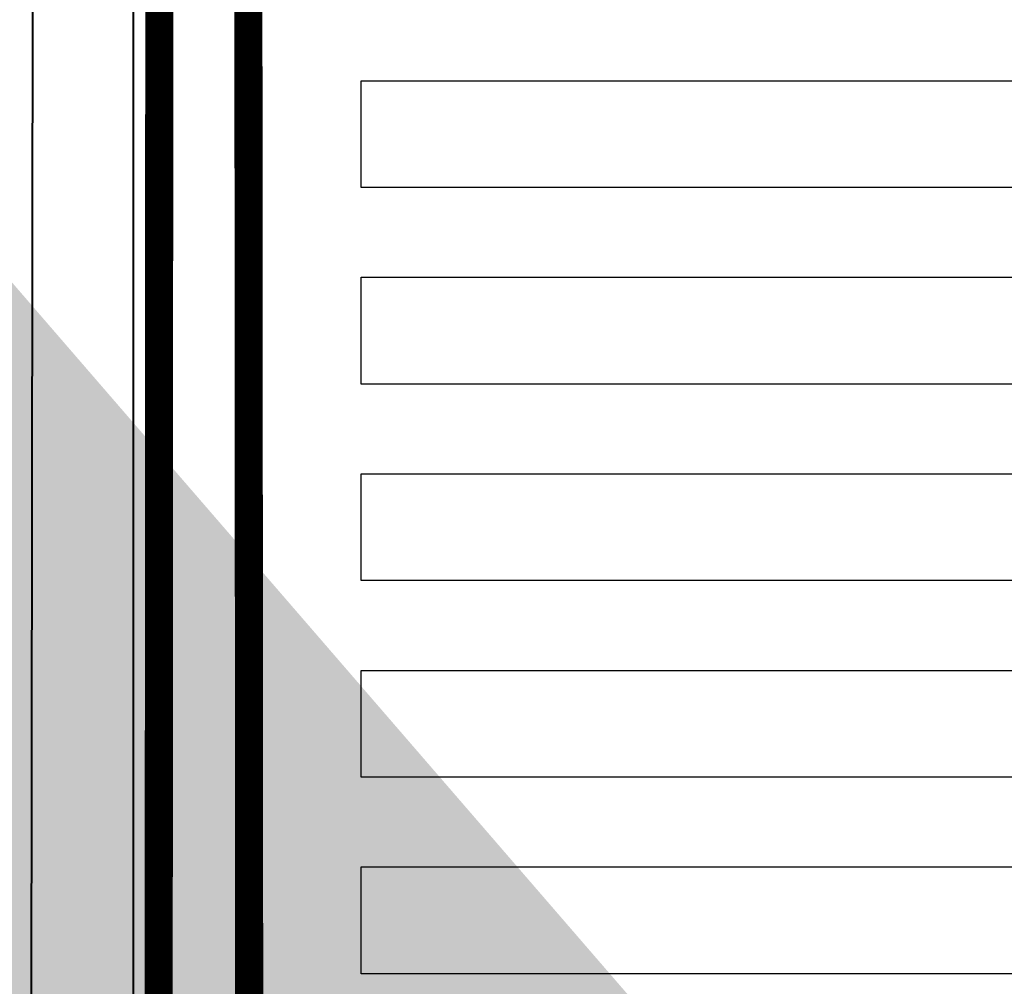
# Model space of a CAD drawing. Header units: inches. Extents: x 727810 to 1461440, y 2714588 to 5435005.
# Tile 163 of 233: x 729570 to 729605, y 2716034 to 2716068. Entities that reach past the tile are written whole.
import ezdxf

# ---------------------------------------------------------------- set-up
doc = ezdxf.new("R2010")
doc.units = ezdxf.units.IN
doc.header["$MEASUREMENT"] = 0
for name, color, linetype in [('DETAILS', 7, 'Continuous'), ('Inverter Room', 7, 'Continuous'), ('pl cable iength', 7, 'Continuous'), ('POLYLINE', 3, 'Continuous'), ('Saatvik', 5, 'Continuous')]:
    doc.layers.add(name, color=color, linetype=linetype)
doc.styles.add('ROMANS', font='ROMANS.shx', dxfattribs={"height": 10})
doc.dimstyles.new('ROMANS$7', dxfattribs={"dimscale": 100, "dimtxt": 2.5, "dimasz": 2, "dimexe": 20, "dimexo": 20, "dimgap": 0.5, "dimtad": 1, "dimdec": 0, "dimrnd": 5, "dimzin": 0, "dimdsep": 46, "dimtxsty": 'ROMANS', "dimcen": 0.09, "dimdle": 20, "dimclrd": 256, "dimclre": 256, "dimclrt": 3, "dimadec": 0, "dimazin": 0, "dimtfac": 20, "dimtdec": 0, "dimtix": 1, "dimtmove": 2, "dimatfit": 3, "dimfxl": 1, "dimtolj": 1, "dimtzin": 0, "dimarcsym": 0})

msp = doc.modelspace()

# ---------------------------------------------------------------- linework, layer by layer
at = {"layer": 'DETAILS', "color": 5, "lineweight": 40}
msp.add_line((729573.6608400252, 2716087.425142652), (729573.6608400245, 2715791.206002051), dxfattribs=at)
msp.add_line((729573.6608400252, 2716087.425142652), (729573.6608400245, 2715791.206002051), dxfattribs=at)
at = {"layer": 'pl cable iength', "color": 3, "lineweight": 40, "const_width": 1, "elevation": 0.2909821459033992}
msp.add_lwpolyline([(729556.8195698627, 2716092.812763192), (729574.604300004, 2716092.812763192), (729574.4459155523, 2715800.181508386)], dxfattribs=at)
at = {"layer": 'POLYLINE', "color": 0, "lineweight": 40}
msp.add_line((729570.3669049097, 2716317.527317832), (729569.7777109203, 2715816.42618657), dxfattribs=at)
at = {"layer": 'POLYLINE', "color": 0, "lineweight": 40, "const_width": 1}
msp.add_lwpolyline([(729577.5678956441, 2716323.726016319), (729763.2586164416, 2716311.475214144), (729763.5699007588, 2715822.967641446), (729702.4299007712, 2715822.967641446), (729702.216071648, 2715787.383972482), (729632.9316755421, 2715787.411289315), (729632.2647712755, 2715809.235055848), (729577.9681258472, 2715809.244328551), (729577.5678956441, 2716323.726016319)], dxfattribs=at)
at = {"layer": 'Saatvik', "color": 5}
for points in [[(729581.7871511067, 2716066.161199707), (729611.8271511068, 2716066.161199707), (729611.8271511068, 2716062.361199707), (729581.7871511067, 2716062.361199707), (729581.7871511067, 2716066.161199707)], [(729581.7871511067, 2716059.161199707), (729611.8271511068, 2716059.161199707), (729611.8271511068, 2716055.361199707), (729581.7871511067, 2716055.361199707), (729581.7871511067, 2716059.161199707)], [(729581.7871511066, 2716052.161199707), (729611.8271511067, 2716052.161199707), (729611.8271511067, 2716048.361199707), (729581.7871511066, 2716048.361199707), (729581.7871511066, 2716052.161199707)], [(729581.7871511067, 2716045.161199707), (729611.8271511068, 2716045.161199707), (729611.8271511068, 2716041.361199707), (729581.7871511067, 2716041.361199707), (729581.7871511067, 2716045.161199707)], [(729581.7871511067, 2716038.161199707), (729611.8271511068, 2716038.161199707), (729611.8271511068, 2716034.361199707), (729581.7871511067, 2716034.361199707), (729581.7871511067, 2716038.161199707)]]:
    msp.add_lwpolyline(points, dxfattribs=at)

# ---------------------------------------------------------------- leaders
at = {"layer": 'Inverter Room', "ltscale": 0.5}
msp.add_leader([(729541.7233436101, 2716090.922763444, 0.2113634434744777), (729542.2250183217, 2716090.104630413, 0.2113634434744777), (729542.5551697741, 2716090.109993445, 0.2113634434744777)], dimstyle='ROMANS$7', override={"dimtxt": 150, "dimgap": 0.5, "dimtad": 0, "dimtfill": 1, "dimarcsym": 1}, dxfattribs=at)

doc.saveas('drawing.dxf')
